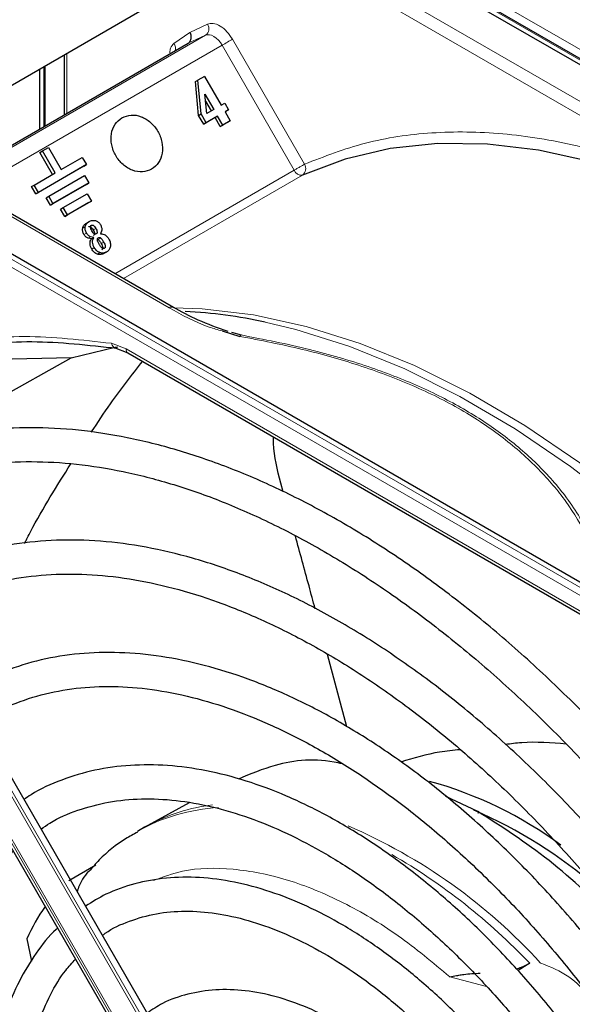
# Paper-space layout 'Blatt4' of a CAD drawing. Header units: millimetres. Extents: x 5 to 418, y 2 to 292.
# Tile 58 of 86: x 127.45 to 133.96, y 214.26 to 225.85. Entities that reach past the tile are written whole.
import ezdxf

# ---------------------------------------------------------------- set-up
doc = ezdxf.new("R2010")
doc.units = ezdxf.units.MM

psp = doc.layouts.new('Blatt4')

# ---------------------------------------------------------------- linework, layer by layer
at = {"color": 7, "linetype": 'Continuous', "lineweight": 18}
for p, q in [((110.379, 239.171), (145.876, 218.679)), ((129.142, 228.216), (144.713, 219.227)), ((135.901, 223.825), (128.714, 227.974)), ((135.831, 223.703), (128.644, 227.852)), ((129.459, 225.705), (129.667, 225.801)), ((126.676, 223.959), (129.644, 225.672)), ((129.271, 225.573), (129.459, 225.705)), ((129.644, 225.672), (129.438, 225.577)), ((129.959, 225.624), (130.809, 224.152)), ((129.838, 225.554), (126.876, 223.844)), ((128.007, 225.455), (128.007, 224.751)), ((130.688, 224.083), (129.838, 225.554)), ((124.189, 225.362), (129.216, 222.46)), ((127.738, 225.299), (127.738, 224.596)), ((139.331, 216.121), (123.761, 225.109)), ((139.293, 216.05), (123.722, 225.038)), ((128.575, 222.863), (130.688, 224.083)), ((130.785, 224.023), (128.675, 222.805)), ((128.196, 223.4), (128.226, 223.418)), ((128.349, 223.397), (128.319, 223.38)), ((128.241, 223.341), (128.211, 223.324)), ((128.259, 223.28), (128.289, 223.298)), ((128.409, 223.283), (128.379, 223.266)), ((128.302, 223.153), (128.332, 223.17)), ((128.443, 223.235), (128.413, 223.218)), ((128.369, 223.093), (128.399, 223.111)), ((128.535, 222.043), (128.706, 221.977)), ((128.706, 221.977), (134.308, 218.743)), ((129.936, 212.242), (125.14, 220.549)), ((125.168, 220.565), (129.964, 212.259)), ((129.698, 212.105), (124.902, 220.412)), ((124.922, 220.424), (129.718, 212.117)), ((132.952, 214.467), (132.521, 214.583))]:
    psp.add_line(p, q, dxfattribs=at)
at = {"color": 7, "linetype": 'Continuous', "lineweight": 25}
for p, q in [((144.661, 219.203), (129.09, 228.191)), ((144.739, 219.228), (129.169, 228.217)), ((126.047, 224.323), (129.02, 226.04)), ((126.656, 223.971), (129.438, 225.577)), ((129.266, 222.465), (124.239, 225.367)), ((127.978, 225.438), (127.978, 224.734)), ((127.69, 224.568), (127.69, 225.272)), ((127.752, 224.604), (127.752, 225.307)), ((123.813, 225.144), (139.383, 216.156)), ((129.524, 225.126), (129.554, 225.143)), ((129.562, 224.727), (129.524, 225.126)), ((129.631, 225.187), (129.554, 225.143)), ((129.592, 224.744), (129.554, 225.143)), ((129.631, 225.187), (129.827, 224.848)), ((129.657, 224.749), (129.636, 224.978)), ((129.636, 224.978), (129.74, 224.797)), ((129.643, 224.895), (129.71, 224.78)), ((129.827, 224.848), (129.87, 224.872)), ((129.87, 224.872), (129.915, 224.794)), ((129.74, 224.797), (129.657, 224.749)), ((129.915, 224.794), (129.873, 224.769)), ((129.885, 224.777), (129.873, 224.769)), ((129.873, 224.769), (129.934, 224.663)), ((129.885, 224.777), (129.915, 224.794)), ((129.562, 224.727), (129.592, 224.744)), ((129.621, 224.624), (129.562, 224.727)), ((129.651, 224.641), (129.592, 224.744)), ((129.755, 224.702), (129.621, 224.624)), ((129.621, 224.624), (129.651, 224.641)), ((129.785, 224.719), (129.651, 224.641)), ((129.755, 224.702), (129.785, 224.719)), ((129.817, 224.595), (129.755, 224.702)), ((129.847, 224.612), (129.785, 224.719)), ((129.904, 224.646), (129.817, 224.595)), ((129.934, 224.663), (129.847, 224.612)), ((129.904, 224.646), (129.934, 224.663)), ((129.817, 224.595), (129.847, 224.612)), ((127.691, 224.292), (127.721, 224.309)), ((127.841, 224.032), (127.691, 224.292)), ((127.721, 224.309), (127.792, 224.35)), ((127.871, 224.049), (127.721, 224.309)), ((127.792, 224.35), (127.942, 224.09)), ((127.942, 224.09), (128.19, 224.233)), ((128.19, 224.233), (128.24, 224.147)), ((127.624, 223.907), (127.871, 224.049)), ((128.21, 224.129), (127.644, 223.803)), ((128.24, 224.147), (127.674, 223.82)), ((128.21, 224.129), (128.24, 224.147)), ((127.795, 223.774), (128.219, 224.019)), ((128.219, 224.019), (128.269, 223.933)), ((127.594, 223.889), (127.624, 223.907)), ((127.644, 223.803), (127.594, 223.889)), ((127.674, 223.82), (127.624, 223.907)), ((127.644, 223.803), (127.674, 223.82)), ((128.239, 223.915), (127.815, 223.67)), ((128.269, 223.933), (127.845, 223.688)), ((128.239, 223.915), (128.269, 223.933)), ((127.765, 223.757), (127.795, 223.774)), ((127.815, 223.67), (127.765, 223.757)), ((127.845, 223.688), (127.795, 223.774)), ((127.965, 223.642), (128.248, 223.805)), ((128.268, 223.701), (127.985, 223.538)), ((128.298, 223.718), (128.015, 223.555)), ((128.248, 223.805), (128.298, 223.718)), ((128.268, 223.701), (128.298, 223.718)), ((127.815, 223.67), (127.845, 223.688)), ((127.935, 223.624), (127.965, 223.642)), ((127.985, 223.538), (127.935, 223.624)), ((128.015, 223.555), (127.965, 223.642)), ((127.985, 223.538), (128.015, 223.555)), ((128.241, 223.459), (128.271, 223.476)), ((128.42, 223.375), (128.405, 223.333)), ((128.298, 223.273), (128.259, 223.28)), ((128.328, 223.29), (128.289, 223.298)), ((128.298, 223.273), (128.328, 223.29)), ((128.45, 223.103), (128.48, 223.12)), ((129.838, 222.188), (130.048, 222.125)), ((129.947, 222.174), (130.061, 222.141)), ((128.568, 221.993), (128.728, 221.93)), ((128.061, 221.872), (126.652, 221.838)), ((126.93, 221.238), (128.061, 221.872)), ((128.727, 221.931), (134.329, 218.697)), ((130.03, 212.297), (125.234, 220.603)), ((124.874, 220.396), (129.67, 212.089)), ((130.557, 220.295), (130.529, 220.395)), ((131.309, 217.525), (131.079, 218.379)), ((131.236, 217.101), (131.228, 217.096)), ((129.45, 216.631), (128.962, 216.364)), ((132.851, 216.529), (132.474, 216.704)), ((128.925, 216.343), (128.84, 216.294)), ((128.962, 216.364), (128.925, 216.343)), ((128.033, 215.715), (128.349, 215.899)), ((127.538, 215.03), (127.592, 214.766)), ((133.462, 214.741), (133.324, 214.655))]:
    psp.add_line(p, q, dxfattribs=at)
at = {"color": 7, "linetype": 'Continuous', "lineweight": 18, "flags": 128}
for points in [[(129.838, 225.554), (129.818, 225.586), (129.794, 225.614), (129.769, 225.638), (129.742, 225.657), (129.715, 225.671), (129.689, 225.678), (129.665, 225.678), (129.644, 225.672)], [(129.838, 225.554), (129.853, 225.563), (129.869, 225.572), (129.886, 225.582), (129.903, 225.591), (129.919, 225.601), (129.934, 225.61), (129.948, 225.617), (129.959, 225.624)], [(129.271, 222.461), (129.603, 222.449), (130.207, 222.378), (130.829, 222.242), (131.463, 222.042), (132.106, 221.78), (132.755, 221.456), (133.406, 221.074), (134.054, 220.634), (134.695, 220.14), (135.326, 219.595), (135.944, 219.002), (136.543, 218.365), (136.725, 218.159)], [(136.427, 218.331), (135.838, 218.956), (135.219, 219.551), (134.586, 220.098), (133.942, 220.593), (133.292, 221.034), (132.64, 221.418), (131.989, 221.743), (131.343, 222.006), (130.707, 222.207), (130.346, 222.293)]]:
    psp.add_lwpolyline(points, dxfattribs=at)
at = {"color": 7, "linetype": 'Continuous', "lineweight": 25, "flags": 128}
for points in [[(134.969, 223.927), (134.822, 223.982), (134.188, 224.182), (133.567, 224.318), (132.963, 224.389), (132.379, 224.395), (131.819, 224.336), (131.287, 224.211), (130.785, 224.023)], [(128.061, 221.872), (128.579, 221.998), (128.609, 222.003)]]:
    psp.add_lwpolyline(points, dxfattribs=at)
at = {"color": 7, "linetype": 'Continuous', "lineweight": 18}
for centre, radius, start, end in [((129.587, 225.749), 0.0955, 306.4137, 32.9981), ((129.183, 225.515), 0.106, 345.8273, 33.1487), ((130.774, 224.114), 0.0918, 200.3456, 276.8715), ((130.728, 224.1), 0.0957, 306.4158, 32.8041), ((129.245, 222.422), 0.0479, 63.7264, 127.2851), ((129.918, 214.391), 2.187, 93.2506, 119.5171), ((129.982, 214.494), 2.129, 96.9623, 118.5981), ((128.715, 210.298), 6.598, 42.3553, 66.7273), ((128.235, 209.78), 7.206, 43.5031, 60.0024)]:
    psp.add_arc(centre, radius, start, end, dxfattribs=at)
at = {"color": 7, "linetype": 'Continuous', "lineweight": 25}
for centre, radius, start, end in [((129.081, 216.392), 6.035, 77.9024, 86.9355), ((131.05, 212.384), 4.665, 53.4492, 74.7008), ((130.666, 211.539), 5.442, 48.7536, 66.8536), ((129.988, 213.892), 2.702, 145.8395, 155.0841)]:
    psp.add_arc(centre, radius, start, end, dxfattribs=at)
at = {"color": 7, "linetype": 'Continuous', "lineweight": 18}
for points, knots in [([(129.667, 225.801), (129.688, 225.807), (129.732, 225.818), (129.815, 225.785), (129.897, 225.718), (129.939, 225.654), (129.959, 225.624)], [0, 0, 0, 0, 0.240773, 0.5, 0.759227, 1, 1, 1, 1]), ([(129.222, 225.466), (129.224, 225.485), (129.228, 225.533), (129.255, 225.558), (129.271, 225.573)], [0, 0, 0, 0, 0.402467, 1, 1, 1, 1]), ([(130.809, 224.152), (131.043, 224.244), (131.515, 224.427), (132.302, 224.541), (133.137, 224.533), (134.013, 224.388), (134.914, 224.123), (135.526, 223.842), (135.831, 223.703)], [0, 0, 0, 0, 0.16549, 0.332238, 0.5, 0.66775, 0.834504, 1, 1, 1, 1]), ([(129.216, 222.46), (129.364, 222.377), (129.553, 222.27), (129.787, 222.203), (129.838, 222.188)], [0, 0, 0, 0, 0.7825, 1, 1, 1, 1]), ([(128.535, 222.043), (128.189, 222.082), (127.497, 222.159), (126.531, 222.052), (125.955, 221.836), (125.667, 221.728)], [0, 0, 0, 0, 0.333225, 0.666786, 1, 1, 1, 1]), ([(130.048, 222.125), (130.295, 222.077), (130.775, 221.984), (131.458, 221.79), (132.09, 221.554), (132.666, 221.267), (133.164, 220.934), (133.573, 220.569), (133.909, 220.175), (134.069, 219.898), (134.152, 219.755)], [0, 0, 0, 0, 0.12858, 0.250087, 0.37511, 0.500001, 0.624892, 0.749914, 0.87141, 1, 1, 1, 1]), ([(134.196, 219.754), (134.103, 219.911), (133.926, 220.211), (133.568, 220.617), (133.159, 220.969), (132.692, 221.276), (132.159, 221.546), (131.55, 221.781), (130.849, 221.987), (130.333, 222.088), (130.061, 222.141)], [0, 0, 0, 0, 0.1410377, 0.2683475, 0.3855262, 0.5002837, 0.6150981, 0.7323438, 0.8593359, 1, 1, 1, 1]), ([(128.599, 221.985), (128.592, 221.985), (128.577, 221.987), (128.559, 221.999), (128.543, 222.018), (128.538, 222.035), (128.535, 222.043)], [0, 0, 0, 0, 0.25, 0.5, 0.75, 1, 1, 1, 1]), ([(128.727, 221.931), (128.727, 221.931), (128.719, 221.933), (128.71, 221.948), (128.708, 221.967), (128.706, 221.977)], [0, 0, 0, 0, 0.011083, 0.505541, 1, 1, 1, 1]), ([(132.86, 216.531), (132.858, 216.526), (132.855, 216.518), (132.855, 216.509), (132.855, 216.504)], [0, 0, 0, 0, 0.563443, 1, 1, 1, 1]), ([(132.521, 214.583), (132.319, 214.751), (131.906, 215.094), (131.258, 215.476), (130.6, 215.747), (129.962, 215.869), (129.428, 215.864), (129.142, 215.758), (129.031, 215.716)], [0, 0, 0, 0, 0.166955, 0.341, 0.520114, 0.701876, 0.883637, 1, 1, 1, 1]), ([(134.167, 214.354), (134.09, 214.436), (133.93, 214.607), (133.707, 214.697), (133.591, 214.744)], [0, 0, 0, 0, 0.478576, 1, 1, 1, 1])]:
    psp.add_open_spline(points, degree=3, knots=knots, dxfattribs=at)
at = {"color": 7, "linetype": 'Continuous', "lineweight": 25}
for points, knots in [([(129.438, 225.577), (129.445, 225.582), (129.46, 225.593), (129.471, 225.617), (129.475, 225.641), (129.474, 225.661), (129.47, 225.683), (129.462, 225.698), (129.459, 225.705)], [0, 0, 0, 0, 0.198498, 0.430822, 0.560297, 0.69832, 0.844889, 1, 1, 1, 1]), ([(128.226, 223.418), (128.228, 223.424), (128.232, 223.436), (128.245, 223.458), (128.26, 223.469), (128.271, 223.476)], [0, 0, 0, 0, 0.235668, 0.475187, 1, 1, 1, 1]), ([(128.271, 223.476), (128.283, 223.482), (128.306, 223.494), (128.333, 223.49), (128.345, 223.488)], [0, 0, 0, 0, 0.530715, 1, 1, 1, 1]), ([(128.345, 223.488), (128.351, 223.486), (128.363, 223.482), (128.379, 223.472), (128.393, 223.458), (128.4, 223.447), (128.404, 223.441)], [0, 0, 0, 0, 0.255127, 0.498018, 0.74194, 1, 1, 1, 1]), ([(128.211, 223.324), (128.207, 223.33), (128.201, 223.343), (128.195, 223.362), (128.193, 223.382), (128.195, 223.394), (128.196, 223.4)], [0, 0, 0, 0, 0.2608604, 0.506753, 0.749149, 1, 1, 1, 1]), ([(128.196, 223.4), (128.198, 223.406), (128.202, 223.419), (128.215, 223.441), (128.23, 223.451), (128.241, 223.459)], [0, 0, 0, 0, 0.2356679, 0.4751868, 1, 1, 1, 1]), ([(128.241, 223.341), (128.237, 223.348), (128.231, 223.36), (128.225, 223.38), (128.223, 223.399), (128.225, 223.411), (128.226, 223.418)], [0, 0, 0, 0, 0.26086, 0.506753, 0.749149, 1, 1, 1, 1]), ([(128.267, 223.416), (128.269, 223.417), (128.273, 223.419), (128.279, 223.419), (128.286, 223.417), (128.295, 223.412), (128.307, 223.4), (128.315, 223.387), (128.319, 223.38)], [0, 0, 0, 0, 0.10589, 0.203951, 0.301782, 0.407031, 0.661954, 1, 1, 1, 1]), ([(128.305, 223.366), (128.301, 223.374), (128.293, 223.388), (128.288, 223.406), (128.287, 223.417), (128.289, 223.424), (128.292, 223.43), (128.296, 223.432), (128.297, 223.433)], [0, 0, 0, 0, 0.348491, 0.6087855, 0.7136709, 0.8085886, 0.9012769, 1, 1, 1, 1]), ([(128.297, 223.433), (128.299, 223.434), (128.303, 223.436), (128.309, 223.436), (128.316, 223.435), (128.325, 223.43), (128.337, 223.417), (128.345, 223.404), (128.349, 223.397)], [0, 0, 0, 0, 0.10589, 0.203951, 0.301782, 0.407031, 0.661954, 1, 1, 1, 1]), ([(128.355, 223.332), (128.353, 223.331), (128.35, 223.329), (128.343, 223.329), (128.337, 223.33), (128.328, 223.335), (128.317, 223.347), (128.309, 223.359), (128.305, 223.366)], [0, 0, 0, 0, 0.105786, 0.203769, 0.301557, 0.4068, 0.661801, 1, 1, 1, 1]), ([(128.319, 223.38), (128.324, 223.372), (128.331, 223.359), (128.336, 223.341), (128.336, 223.33), (128.334, 223.324), (128.33, 223.318), (128.327, 223.316), (128.325, 223.314)], [0, 0, 0, 0, 0.339071, 0.594513, 0.699721, 0.797263, 0.894801, 1, 1, 1, 1]), ([(128.349, 223.397), (128.354, 223.39), (128.361, 223.376), (128.366, 223.359), (128.366, 223.348), (128.364, 223.341), (128.36, 223.335), (128.357, 223.333), (128.355, 223.332)], [0, 0, 0, 0, 0.339071, 0.594513, 0.699721, 0.797263, 0.894801, 1, 1, 1, 1]), ([(128.404, 223.441), (128.409, 223.43), (128.417, 223.413), (128.421, 223.39), (128.42, 223.38), (128.42, 223.375)], [0, 0, 0, 0, 0.520179, 0.760732, 1, 1, 1, 1]), ([(128.259, 223.28), (128.249, 223.285), (128.23, 223.295), (128.217, 223.314), (128.211, 223.324)], [0, 0, 0, 0, 0.501646, 1, 1, 1, 1]), ([(128.289, 223.298), (128.279, 223.303), (128.26, 223.313), (128.247, 223.332), (128.241, 223.341)], [0, 0, 0, 0, 0.5016463, 1, 1, 1, 1]), ([(128.302, 223.153), (128.297, 223.163), (128.286, 223.183), (128.281, 223.216), (128.284, 223.247), (128.294, 223.264), (128.298, 223.273)], [0, 0, 0, 0, 0.2620119, 0.5000745, 0.7380971, 1, 1, 1, 1]), ([(128.332, 223.17), (128.327, 223.181), (128.316, 223.201), (128.311, 223.233), (128.314, 223.264), (128.324, 223.281), (128.328, 223.29)], [0, 0, 0, 0, 0.2620119, 0.5000745, 0.7380971, 1, 1, 1, 1]), ([(128.369, 223.261), (128.369, 223.264), (128.369, 223.269), (128.371, 223.276), (128.376, 223.282), (128.38, 223.285), (128.382, 223.287)], [0, 0, 0, 0, 0.246214, 0.481536, 0.726643, 1, 1, 1, 1]), ([(128.39, 223.211), (128.384, 223.221), (128.375, 223.236), (128.371, 223.254), (128.369, 223.261)], [0, 0, 0, 0, 0.594509, 1, 1, 1, 1]), ([(128.379, 223.266), (128.384, 223.26), (128.397, 223.246), (128.407, 223.228), (128.413, 223.218)], [0, 0, 0, 0, 0.39531, 1, 1, 1, 1]), ([(128.382, 223.287), (128.384, 223.288), (128.388, 223.29), (128.395, 223.29), (128.402, 223.288), (128.406, 223.285), (128.409, 223.283)], [0, 0, 0, 0, 0.264335, 0.503766, 0.74118, 1, 1, 1, 1]), ([(128.405, 223.333), (128.415, 223.333), (128.434, 223.332), (128.461, 223.32), (128.486, 223.299), (128.498, 223.28), (128.504, 223.271)], [0, 0, 0, 0, 0.257013, 0.493304, 0.733189, 1, 1, 1, 1]), ([(128.409, 223.283), (128.414, 223.277), (128.427, 223.263), (128.437, 223.246), (128.443, 223.235)], [0, 0, 0, 0, 0.39531, 1, 1, 1, 1]), ([(128.504, 223.271), (128.511, 223.256), (128.521, 223.235), (128.525, 223.205), (128.524, 223.191), (128.523, 223.184)], [0, 0, 0, 0, 0.511036, 0.753379, 1, 1, 1, 1]), ([(128.369, 223.093), (128.362, 223.096), (128.349, 223.101), (128.325, 223.119), (128.311, 223.139), (128.302, 223.153)], [0, 0, 0, 0, 0.245674, 0.4870811, 1, 1, 1, 1]), ([(128.399, 223.111), (128.392, 223.113), (128.379, 223.119), (128.355, 223.137), (128.341, 223.157), (128.332, 223.17)], [0, 0, 0, 0, 0.245674, 0.487081, 1, 1, 1, 1]), ([(128.451, 223.162), (128.449, 223.161), (128.445, 223.159), (128.438, 223.159), (128.43, 223.162), (128.419, 223.17), (128.405, 223.186), (128.395, 223.202), (128.39, 223.211)], [0, 0, 0, 0, 0.09221, 0.180108, 0.272547, 0.377235, 0.642363, 1, 1, 1, 1]), ([(128.413, 223.218), (128.418, 223.209), (128.426, 223.194), (128.432, 223.175), (128.432, 223.162), (128.431, 223.155), (128.427, 223.149), (128.423, 223.146), (128.421, 223.145)], [0, 0, 0, 0, 0.346244, 0.60537, 0.710321, 0.805859, 0.899712, 1, 1, 1, 1]), ([(128.443, 223.235), (128.448, 223.227), (128.456, 223.211), (128.462, 223.192), (128.462, 223.179), (128.461, 223.172), (128.457, 223.166), (128.453, 223.163), (128.451, 223.162)], [0, 0, 0, 0, 0.346244, 0.60537, 0.710321, 0.805859, 0.899712, 1, 1, 1, 1]), ([(128.523, 223.184), (128.521, 223.177), (128.518, 223.163), (128.506, 223.139), (128.49, 223.128), (128.48, 223.12)], [0, 0, 0, 0, 0.246621, 0.488964, 1, 1, 1, 1]), ([(128.45, 223.103), (128.437, 223.097), (128.418, 223.088), (128.389, 223.088), (128.376, 223.091), (128.369, 223.093)], [0, 0, 0, 0, 0.525054, 0.764251, 1, 1, 1, 1]), ([(128.48, 223.12), (128.467, 223.114), (128.448, 223.105), (128.419, 223.105), (128.406, 223.109), (128.399, 223.111)], [0, 0, 0, 0, 0.525054, 0.764251, 1, 1, 1, 1]), ([(129.908, 222.181), (129.788, 222.224), (129.556, 222.306), (129.357, 222.415), (129.261, 222.467)], [0, 0, 0, 0, 0.518131, 1, 1, 1, 1]), ([(130.061, 222.141), (130.059, 222.14), (130.055, 222.137), (130.05, 222.129), (130.048, 222.125)], [0, 0, 0, 0, 0.499999, 1, 1, 1, 1]), ([(125.797, 221.692), (126.079, 221.794), (126.643, 221.999), (127.587, 222.098), (128.261, 222.022), (128.599, 221.985)], [0, 0, 0, 0, 0.333333, 0.666667, 1, 1, 1, 1]), ([(128.297, 220.995), (128.372, 221.109), (128.569, 221.408), (128.775, 221.669), (128.902, 221.83)], [0, 0, 0, 0, 0.379873, 1, 1, 1, 1]), ([(136.833, 214.098), (136.749, 214.241), (136.522, 214.628), (136.117, 215.237), (135.625, 215.922), (135.108, 216.576), (134.568, 217.198), (134.01, 217.783), (133.436, 218.328), (132.849, 218.832), (132.252, 219.289), (131.649, 219.699), (131.042, 220.058), (130.435, 220.365), (129.832, 220.618), (129.234, 220.815), (128.647, 220.954), (128.073, 221.036), (127.516, 221.058), (126.979, 221.022), (126.466, 220.928), (125.98, 220.773), (125.6, 220.609), (125.395, 220.477), (125.331, 220.436)], [0, 0, 0, 0, 0.0278357, 0.0754043, 0.1229765, 0.1705551, 0.2181426, 0.2657419, 0.3133555, 0.3609855, 0.4086337, 0.4563008, 0.5039862, 0.5516866, 0.5993949, 0.6470941, 0.6947631, 0.7423727, 0.7898868, 0.8372681, 0.8844871, 0.931535, 0.9784341, 1, 1, 1, 1]), ([(130.529, 220.395), (130.49, 220.551), (130.444, 220.732), (130.443, 220.915), (130.443, 220.94)], [0, 0, 0, 0, 0.862806, 1, 1, 1, 1]), ([(125.531, 220.089), (125.587, 220.127), (125.777, 220.25), (126.131, 220.403), (126.591, 220.547), (127.079, 220.631), (127.59, 220.659), (128.12, 220.629), (128.668, 220.542), (129.23, 220.399), (129.802, 220.201), (130.383, 219.947), (130.969, 219.641), (131.555, 219.283), (132.14, 218.875), (132.719, 218.42), (133.29, 217.92), (133.848, 217.378), (134.391, 216.797), (134.915, 216.18), (135.418, 215.531), (135.895, 214.852), (136.252, 214.306), (136.439, 213.981), (136.487, 213.898)], [0, 0, 0, 0, 0.0209899, 0.069851, 0.1186882, 0.1673891, 0.2158993, 0.2642148, 0.3123657, 0.3603953, 0.4083456, 0.456251, 0.5041365, 0.5520177, 0.5999032, 0.6477998, 0.6957108, 0.7436373, 0.7915784, 0.8395326, 0.8874977, 0.9354713, 0.9834506, 1, 1, 1, 1]), ([(127.512, 219.687), (127.535, 219.733), (127.704, 220.067), (127.893, 220.365), (128.057, 220.623)], [0, 0, 0, 0, 0.1366362, 1, 1, 1, 1]), ([(130.935, 218.916), (130.91, 219.006), (130.834, 219.291), (130.755, 219.577), (130.701, 219.773)], [0, 0, 0, 0, 0.314001, 1, 1, 1, 1]), ([(136.108, 213.679), (136.021, 213.826), (135.799, 214.201), (135.408, 214.78), (134.943, 215.414), (134.452, 216.016), (133.941, 216.584), (133.411, 217.114), (132.868, 217.604), (132.313, 218.049), (131.75, 218.447), (131.183, 218.796), (130.615, 219.092), (130.049, 219.334), (129.49, 219.521), (128.94, 219.65), (128.403, 219.721), (127.884, 219.733), (127.386, 219.685), (126.911, 219.581), (126.468, 219.412), (126.181, 219.279), (126.053, 219.187), (126.052, 219.187)], [0, 0, 0, 0, 0.032875, 0.083822, 0.134775, 0.185738, 0.236713, 0.287705, 0.338718, 0.389753, 0.440814, 0.491899, 0.543005, 0.594125, 0.645237, 0.696311, 0.747305, 0.798171, 0.848856, 0.899324, 0.949573, 0.99965, 1, 1, 1, 1]), ([(126.256, 218.833), (126.324, 218.877), (126.515, 219), (126.864, 219.142), (127.298, 219.264), (127.759, 219.325), (128.241, 219.33), (128.743, 219.278), (129.259, 219.169), (129.789, 219.004), (130.327, 218.784), (130.872, 218.511), (131.418, 218.186), (131.963, 217.811), (132.503, 217.388), (133.034, 216.92), (133.552, 216.411), (134.055, 215.863), (134.539, 215.28), (135, 214.665), (135.411, 214.065), (135.654, 213.661), (135.763, 213.48)], [0, 0, 0, 0, 0.02882, 0.081368, 0.133858, 0.186143, 0.238166, 0.289941, 0.341521, 0.392971, 0.444344, 0.49568, 0.547008, 0.598338, 0.649681, 0.701044, 0.752426, 0.803828, 0.855246, 0.906678, 0.95812, 1, 1, 1, 1]), ([(135.385, 213.261), (135.276, 213.441), (135.04, 213.83), (134.641, 214.401), (134.2, 214.974), (133.735, 215.515), (133.252, 216.019), (132.752, 216.484), (132.241, 216.905), (131.72, 217.279), (131.195, 217.605), (130.669, 217.878), (130.145, 218.096), (129.627, 218.259), (129.12, 218.363), (128.628, 218.409), (128.154, 218.396), (127.702, 218.324), (127.279, 218.19), (126.97, 218.056), (126.815, 217.949), (126.78, 217.925)], [0, 0, 0, 0, 0.047335, 0.102503, 0.157679, 0.212871, 0.268083, 0.323322, 0.378591, 0.433894, 0.489232, 0.544601, 0.599988, 0.65536, 0.710671, 0.765857, 0.820841, 0.875554, 0.929964, 0.984107, 1, 1, 1, 1]), ([(126.979, 217.58), (127.076, 217.638), (127.287, 217.766), (127.652, 217.896), (128.061, 217.983), (128.496, 218.011), (128.951, 217.983), (129.422, 217.897), (129.907, 217.756), (130.401, 217.56), (130.902, 217.31), (131.404, 217.008), (131.906, 216.657), (132.401, 216.259), (132.887, 215.816), (133.36, 215.332), (133.815, 214.812), (134.251, 214.258), (134.658, 213.674), (134.922, 213.273), (135.04, 213.063), (135.04, 213.062)], [0, 0, 0, 0, 0.047732, 0.104951, 0.162001, 0.218715, 0.275061, 0.331102, 0.386935, 0.442647, 0.498302, 0.553942, 0.609585, 0.665249, 0.720938, 0.776655, 0.832397, 0.88816, 0.943939, 0.999729, 1, 1, 1, 1]), ([(133.892, 217.322), (133.716, 217.337), (133.475, 217.357), (133.24, 217.325), (133.177, 217.317)], [0, 0, 0, 0, 0.730031, 1, 1, 1, 1]), ([(132.643, 217.256), (132.562, 217.248), (132.325, 217.227), (132.094, 217.157), (131.942, 217.111)], [0, 0, 0, 0, 0.341325, 1, 1, 1, 1]), ([(131.255, 217.09), (131.239, 217.094), (130.953, 217.16), (130.525, 217.118), (130.171, 216.97), (130.03, 216.911)], [0, 0, 0, 0, 0.034713, 0.614228, 1, 1, 1, 1]), ([(134.658, 212.842), (134.629, 212.893), (134.488, 213.137), (134.206, 213.555), (133.813, 214.088), (133.394, 214.589), (132.956, 215.055), (132.501, 215.481), (132.034, 215.863), (131.559, 216.199), (131.078, 216.485), (130.597, 216.719), (130.12, 216.897), (129.651, 217.017), (129.194, 217.079), (128.755, 217.081), (128.336, 217.025), (127.946, 216.906), (127.668, 216.786), (127.532, 216.689), (127.505, 216.67)], [0, 0, 0, 0, 0.015977, 0.076619, 0.137271, 0.197942, 0.258641, 0.319377, 0.380158, 0.440989, 0.501871, 0.562796, 0.623736, 0.68463, 0.74539, 0.805902, 0.866048, 0.925763, 0.985086, 1, 1, 1, 1]), ([(127.706, 216.322), (127.739, 216.346), (127.872, 216.44), (128.136, 216.55), (128.496, 216.648), (128.883, 216.686), (129.292, 216.668), (129.717, 216.593), (130.156, 216.462), (130.604, 216.277), (131.058, 216.038), (131.513, 215.748), (131.965, 215.409), (132.409, 215.025), (132.842, 214.599), (133.259, 214.134), (133.655, 213.635), (134.01, 213.138), (134.218, 212.798), (134.313, 212.642)], [0, 0, 0, 0, 0.0213, 0.084609, 0.147915, 0.210788, 0.273103, 0.334941, 0.396461, 0.457805, 0.519077, 0.580333, 0.641603, 0.702907, 0.764251, 0.825634, 0.887048, 0.948488, 1, 1, 1, 1]), ([(135.203, 214.357), (134.971, 214.647), (134.497, 215.241), (133.694, 215.985), (133.132, 216.348), (132.851, 216.529)], [0, 0, 0, 0, 0.322443, 0.661221, 1, 1, 1, 1]), ([(128.843, 216.287), (128.796, 216.261), (128.632, 216.172), (128.437, 216.016), (128.309, 215.867), (128.269, 215.821)], [0, 0, 0, 0, 0.220093, 0.756421, 1, 1, 1, 1]), ([(127.765, 208.861), (127.761, 208.867), (127.648, 209.059), (127.453, 209.454), (127.187, 210.041), (126.961, 210.635), (126.775, 211.228), (126.63, 211.815), (126.528, 212.389), (126.469, 212.946), (126.454, 213.479), (126.482, 213.985), (126.553, 214.458), (126.666, 214.893), (126.819, 215.288), (127.012, 215.636), (127.198, 215.895), (127.332, 216.019), (127.377, 216.06)], [0, 0, 0, 0, 0.002079, 0.070996, 0.1399, 0.208781, 0.277628, 0.346429, 0.415177, 0.483863, 0.552488, 0.62106, 0.689605, 0.758159, 0.826801, 0.895661, 0.964912, 1, 1, 1, 1]), ([(128.263, 215.826), (128.239, 215.796), (128.188, 215.73), (128.146, 215.643), (128.133, 215.589), (128.132, 215.584)], [0, 0, 0, 0, 0.428379, 0.939585, 1, 1, 1, 1]), ([(133.935, 212.424), (133.838, 212.58), (133.635, 212.904), (133.292, 213.367), (132.919, 213.814), (132.524, 214.224), (132.115, 214.594), (131.693, 214.919), (131.265, 215.197), (130.834, 215.422), (130.405, 215.592), (129.982, 215.706), (129.572, 215.759), (129.179, 215.754), (128.809, 215.686), (128.489, 215.576), (128.308, 215.463), (128.23, 215.414)], [0, 0, 0, 0, 0.062858, 0.131038, 0.199246, 0.2675, 0.335815, 0.404205, 0.472678, 0.541229, 0.609831, 0.678385, 0.746745, 0.814711, 0.882086, 0.948789, 1, 1, 1, 1]), ([(128.429, 215.069), (128.44, 215.077), (128.535, 215.152), (128.744, 215.242), (129.057, 215.334), (129.4, 215.364), (129.763, 215.337), (130.142, 215.254), (130.533, 215.116), (130.932, 214.925), (131.334, 214.681), (131.734, 214.388), (132.127, 214.05), (132.508, 213.669), (132.874, 213.251), (133.216, 212.799), (133.455, 212.453), (133.569, 212.255), (133.587, 212.223)], [0, 0, 0, 0, 0.009214, 0.081011, 0.153071, 0.224451, 0.2949, 0.364606, 0.433868, 0.502926, 0.57193, 0.640938, 0.709995, 0.779115, 0.848296, 0.917527, 0.986793, 1, 1, 1, 1]), ([(127.9, 215.153), (127.895, 215.149), (127.798, 215.068), (127.643, 214.862), (127.441, 214.537), (127.285, 214.161), (127.171, 213.746), (127.102, 213.295), (127.078, 212.813), (127.101, 212.306), (127.169, 211.779), (127.281, 211.24), (127.437, 210.694), (127.634, 210.147), (127.866, 209.605), (128.051, 209.254), (128.143, 209.08)], [0, 0, 0, 0, 0.004033, 0.07871, 0.15389, 0.229752, 0.306249, 0.383198, 0.460397, 0.537693, 0.614972, 0.6922, 0.769368, 0.846482, 0.923554, 1, 1, 1, 1]), ([(128.491, 209.28), (128.409, 209.434), (128.238, 209.757), (128.018, 210.263), (127.826, 210.789), (127.676, 211.312), (127.567, 211.826), (127.501, 212.324), (127.479, 212.8), (127.5, 213.249), (127.563, 213.664), (127.667, 214.042), (127.812, 214.375), (127.96, 214.626), (128.072, 214.746), (128.112, 214.788)], [0, 0, 0, 0, 0.072943, 0.153521, 0.234056, 0.314528, 0.394918, 0.475208, 0.555393, 0.63548, 0.715511, 0.795552, 0.875749, 0.95636, 1, 1, 1, 1]), ([(133.303, 214.676), (133.325, 214.682), (133.384, 214.699), (133.432, 214.725), (133.462, 214.741)], [0, 0, 0, 0, 0.362002, 1, 1, 1, 1]), ([(132.521, 214.583), (132.547, 214.587), (132.588, 214.594), (132.646, 214.604), (132.733, 214.618), (132.812, 214.622), (132.879, 214.624)], [0, 0, 0, 0, 0.2594291, 0.4248061, 0.5118146, 1, 1, 1, 1]), ([(133.209, 212.005), (133.123, 212.141), (132.944, 212.42), (132.639, 212.813), (132.306, 213.182), (131.956, 213.513), (131.592, 213.799), (131.221, 214.038), (130.846, 214.225), (130.474, 214.355), (130.11, 214.427), (129.761, 214.438), (129.434, 214.386), (129.162, 214.293), (129.015, 214.195), (128.956, 214.156)], [0, 0, 0, 0, 0.074384, 0.153857, 0.233394, 0.313032, 0.392803, 0.472727, 0.552799, 0.632945, 0.712925, 0.792378, 0.870881, 0.948205, 1, 1, 1, 1])]:
    psp.add_open_spline(points, degree=3, knots=knots, dxfattribs=at)
for points in [[(129.008, 224.094), (128.973, 224.079), (128.903, 224.051), (128.78, 224.074), (128.667, 224.142), (128.579, 224.25), (128.53, 224.38), (128.527, 224.512), (128.569, 224.63), (128.628, 224.677), (128.658, 224.7)], [(128.658, 224.7), (128.693, 224.714), (128.763, 224.742), (128.886, 224.72), (128.999, 224.651), (129.087, 224.543), (129.136, 224.413), (129.139, 224.281), (129.097, 224.163), (129.038, 224.117), (129.008, 224.094)]]:
    psp.add_open_spline(points, degree=3, dxfattribs=at)
at = {"color": 7, "linetype": 'Continuous', "lineweight": 18}
psp.add_open_spline([(130.809, 224.152), (130.801, 224.148), (130.786, 224.139), (130.753, 224.12), (130.718, 224.1), (130.698, 224.088), (130.688, 224.083)], degree=3, dxfattribs=at)

doc.saveas('drawing.dxf')
